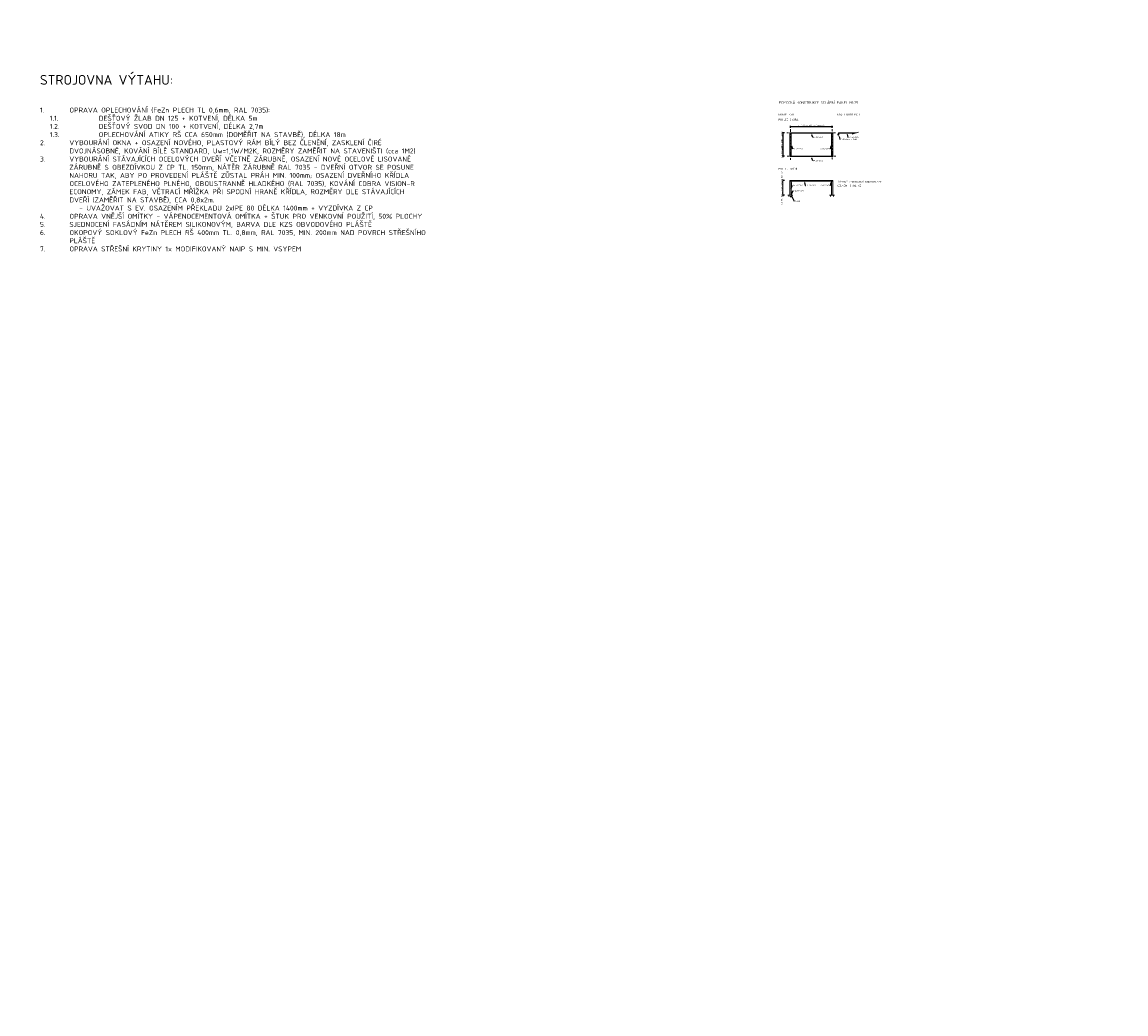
# Model space of a CAD drawing. Header units: metres. Extents: x -115250 to 1551995, y -140807 to 374743.
# Tile 42 of 205: x 68223 to 113272, y -114723 to -74231. Entities that reach past the tile are written whole.
import ezdxf
from ezdxf import colors
from ezdxf.entities.mleader import LeaderData, LeaderLine
from ezdxf.math import Vec2, Vec3

# ---------------------------------------------------------------- set-up
doc = ezdxf.new("R2010")
doc.units = ezdxf.units.M
doc.header["$LTSCALE"] = 100
doc.header["$PDMODE"] = 3
doc.header["$PDSIZE"] = 150
doc.linetypes.add('0102aČERCHOVANÁ', pattern=[5.1, 3, -1, 0.1, -1])
doc.layers.get('Defpoints').update_dxf_attribs({"lineweight": 9})
for name, color, linetype, lineweight in [('010-kota', 3, 'Continuous', 9), ('010-osa', 7, '0102aČERCHOVANÁ', 9), ('010-popis legenda', 3, 'Continuous', 9), ('010-zarizovak popis', 16, 'Continuous', 9), ('011-zamecnicke', 16, 'Continuous', 15), ('011-zamecnicke popis', 16, 'Continuous', 9), ('030-PBR popis', 12, 'Continuous', 9), ('910-popis legenda', 3, 'Continuous', 9)]:
    doc.layers.add(name, color=color, linetype=linetype, lineweight=lineweight)
doc.styles.add('ISOCPEUR', font='isocpeur.ttf')
doc.styles.get("Standard").update_dxf_attribs({"font": 'isocpeur.ttf'})
doc.dimstyles.new('TSUNAMI_25', dxfattribs={"dimscale": 25, "dimtxt": 2, "dimasz": 1.5, "dimexe": 1, "dimexo": 2, "dimgap": 0.4, "dimtad": 1, "dimdec": 0, "dimrnd": 5, "dimzin": 0, "dimtxsty": 'ISOCPEUR', "dimblk1": 'ARCHTICK', "dimblk2": 'ARCHTICK', "dimsah": 1, "dimcen": 0.09, "dimdle": 1, "dimclrd": 256, "dimclre": 256, "dimclrt": 256, "dimadec": 0, "dimazin": 0, "dimtfac": 1, "dimtdec": 0, "dimtix": 1, "dimtmove": 1, "dimatfit": 3, "dimfxlon": 1, "dimtfill": 1, "dimtolj": 1, "dimtzin": 0, "dimarcsym": 0})

# ---------------------------------------------------------------- blocks, each defined once
blk = doc.blocks.new('_ARCHTICK')
at = {"color": 0, "linetype": 'ByBlock', "const_width": 0.15}
blk.add_lwpolyline([(-0.5, -0.5), (0.5, 0.5)], dxfattribs=at)
blk = doc.blocks.new('*D875')
at = {"layer": '010-kota', "lineweight": -2, "transparency": 16777216}
for p, q in [((99555, -78491), (101305, -78491)), ((99580, -78554), (99580, -78466)), ((101280, -78554), (101280, -78466))]:
    blk.add_line(p, q, dxfattribs=at)
at = {"layer": 'Defpoints', "color": 0, "transparency": 16777216}
for p in [(99580, -78609), (101280, -78491), (101280, -78609)]:
    blk.add_point(p, dxfattribs=at)
at = {"layer": '010-kota', "lineweight": -2, "transparency": 16777216, "xscale": 37.5, "yscale": 37.5, "zscale": 37.5, "rotation": 180}
blk.add_blockref('_ARCHTICK', (99580, -78491), dxfattribs=at)
at = {"layer": '010-kota', "lineweight": -2, "transparency": 16777216, "xscale": 37.5, "yscale": 37.5, "zscale": 37.5}
blk.add_blockref('_ARCHTICK', (101280, -78491), dxfattribs=at)
at = {"layer": '010-kota', "transparency": 16777216, "insert": (100430, -78446), "char_height": 50, "attachment_point": 5, "style": 'ISOCPEUR', "bg_fill": 3, "box_fill_scale": 1.1, "bg_fill_color": 256, "bg_fill_true_color": 13158600, "bg_fill_transparency": 0}
blk.add_mtext('\\A1;cca 1700 (zaměřit solární panel)', dxfattribs=at)
blk = doc.blocks.new('*D876')
at = {"layer": '010-kota', "lineweight": -2, "transparency": 16777216}
for p, q in [((99335, -78759), (99248, -78759)), ((99273, -78759), (99273, -78722)), ((99273, -78759), (99273, -79709)), ((99335, -79709), (99248, -79709)), ((99273, -79709), (99273, -79747))]:
    blk.add_line(p, q, dxfattribs=at)
at = {"layer": '010-kota', "lineweight": -2, "transparency": 16777216, "xscale": 37.5, "yscale": 37.5, "zscale": 37.5}
for p, rotation in [((99273, -78759), 270), ((99273, -79709), 90)]:
    blk.add_blockref('_ARCHTICK', p, dxfattribs=dict(at, rotation=rotation))
at = {"layer": '010-kota', "transparency": 16777216, "insert": (99228, -79234), "char_height": 50, "attachment_point": 5, "rotation": 90, "style": 'ISOCPEUR', "bg_fill": 3, "box_fill_scale": 1.1, "bg_fill_color": 256, "bg_fill_true_color": 13158600, "bg_fill_transparency": 0}
blk.add_mtext('\\A1;cca 950 (zaměřit solární panel)', dxfattribs=at)
at = {"layer": 'Defpoints', "color": 0, "transparency": 16777216}
for p in [(99430, -78759), (99273, -79709), (99430, -79709)]:
    blk.add_point(p, dxfattribs=at)
blk = doc.blocks.new('*D877')
at = {"layer": '010-kota', "lineweight": -2, "transparency": 16777216}
for p, q in [((99335, -80702), (99248, -80702)), ((99273, -80702), (99273, -80665)), ((99273, -81302), (99273, -80702)), ((99335, -81302), (99248, -81302)), ((99273, -81302), (99273, -81340))]:
    blk.add_line(p, q, dxfattribs=at)
at = {"layer": 'Defpoints', "color": 0, "transparency": 16777216}
blk.add_point((99550, -80702), dxfattribs=at)
at = {"layer": '010-kota', "lineweight": -2, "transparency": 16777216, "xscale": 37.5, "yscale": 37.5, "zscale": 37.5}
for p, rotation in [((99273, -80702), 270), ((99273, -81302), 90)]:
    blk.add_blockref('_ARCHTICK', p, dxfattribs=dict(at, rotation=rotation))
at = {"layer": '010-kota', "transparency": 16777216, "insert": (99228, -81002), "char_height": 50, "attachment_point": 5, "rotation": 90, "style": 'ISOCPEUR', "bg_fill": 3, "box_fill_scale": 1.1, "bg_fill_color": 256, "bg_fill_true_color": 13158600, "bg_fill_transparency": 0}
blk.add_mtext('\\A1;cca 600 (konzultovat s dodavatelem sp)', dxfattribs=at)
at = {"layer": 'Defpoints', "color": 0, "transparency": 16777216}
for p in [(99273, -80702), (99480, -81302)]:
    blk.add_point(p, dxfattribs=at)

msp = doc.modelspace()

# ---------------------------------------------------------------- linework, layer by layer
at = {"layer": '010-osa', "ltscale": 0.25}
for p, q in [((99429.8, -78759.3), (101429.8, -78759.3)), ((99579.8, -79859.3), (99579.8, -78609.3)), ((101279.8, -78609.3), (101279.8, -79859.3)), ((101429.8, -79709.3), (99429.8, -79709.3))]:
    msp.add_line(p, q, dxfattribs=at)
at = {"layer": '010-zarizovak popis'}
for p, q in [((99516.4, -81278), (99516.4, -81353)), ((99643.2, -81278), (99643.2, -81353)), ((101216.4, -81278), (101216.4, -81353)), ((101343.2, -81278), (101343.2, -81353))]:
    msp.add_line(p, q, dxfattribs=at)
for points in [[(99549.8, -80702.5), (101309.8, -80702.5), (101309.8, -80732.5), (99549.8, -80732.5)], [(99549.8, -80702.5), (99609.8, -80702.5), (99609.8, -80732.5), (99549.8, -80732.5)], [(99549.8, -80732.5), (99609.8, -80732.5), (99609.8, -81296.5), (99549.8, -81296.5)], [(101249.8, -80732.5), (101309.8, -80732.5), (101309.8, -80702.5), (101249.8, -80702.5)], [(101309.8, -80732.5), (101249.8, -80732.5), (101249.8, -81296.5), (101309.8, -81296.5)], [(99479.8, -81296.5), (99679.8, -81296.5), (99679.8, -81302.5), (99479.8, -81302.5)], [(101379.8, -81296.5), (101179.8, -81296.5), (101179.8, -81302.5), (101379.8, -81302.5)]]:
    msp.add_lwpolyline(points, close=True, dxfattribs=at)
at = {"layer": '011-zamecnicke'}
for p, q in [((99549.8, -78749.3), (99549.8, -79719.3)), ((99549.8, -78749.3), (101309.8, -78749.3)), ((99609.8, -78769.3), (99609.8, -79699.3)), ((99609.8, -78769.3), (101249.8, -78769.3)), ((101249.8, -78769.3), (101249.8, -79699.3)), ((101309.8, -78749.3), (101309.8, -79719.3)), ((101549.5, -78749.3), (102268.3, -78749.3)), ((101549.5, -78769.3), (102208.3, -78769.3)), ((102358.1, -78719.4), (102098.3, -78806)), ((99549.8, -79719.3), (101309.8, -79719.3)), ((99609.8, -79699.3), (101249.8, -79699.3))]:
    msp.add_line(p, q, dxfattribs=at)
msp.add_lwpolyline([(101549.5, -78749.3), (101543.5, -78749.3), (101543.5, -78849.3), (101549.5, -78849.3)], close=True, dxfattribs=at)

# ---------------------------------------------------------------- texts
at = {"layer": '010-popis legenda', "char_height": 400, "attachment_point": 1}
for s, insert in [('DEMONTÁŽE A ZPĚTNÉ MONTÁŽE:\\P\\P\\pi-1200,l1200,t1200;{\\H0.5x;A.^IDEMONTÁŽ A USKLADNĚNÍ, NÁSLEDNĚ ZPĚTNÁ MONTÁŽ A ZPROVOZNĚNÍ STŘEŠNÍCH SOLÁRNÍCH PANELŮ, VČETNĚ PANELŮ NA JIŽNÍM PŘÍSTAVKU, KTERÉ JE NUTNÉ DEMONTOVAT KVŮLI POSTAVENÍ LEŠENÍ. VEŠKERÉ POMOCNÉ ELEKTRIKÁŘSKÉ PRÁCE. POMOCNÁ OCELOVÁ KONSTRUKCE VIZ SAMOSTATNÝ VÝKRES\\PB.^IKOMÍNKY (ODVĚTRÁNÍ KANALIZACE, STŘEŠNÍ DUTINY APOD..) - NASTAVENÍ NA VÝŠKU ALESPOŇ 300mm NAD ÚROVEŇ KRYTINY - FeZn NÁSTAVEC, NATÍRANÝ RAL 7035, NOVÁ STŘÍŠKA.\\PC.^IPOMOCNÉ KONSTRUKCE OCELOVÉ POZINKOVANÉ 2770KG}', (41760.7, -76288.6)), ('STROJOVNA VÝTAHU:\\P\\P\\pi-1200,l1200,t1200;{\\H0.5x;1.^IOPRAVA OPLECHOVÁNÍ (FeZn PLECH TL 0,6mm, RAL 7035):\\P\\pi-2000,l2400,t2400;1.1.^IDEŠŤOVÝ ŽLAB DN 125 + KOTVENÍ, DÉLKA 5m\\P1.2.^IDEŠŤOVÝ SVOD DN 100 + KOTVENÍ, DÉLKA 2,7m\\P1.3.^IOPLECHOVÁNÍ ATIKY RŠ CCA 650mm (DOMĚŘIT NA STAVBĚ), DÉLKA 18m\\P\\pi-1200,l1200,t1200;2.^IVYBOURÁNÍ OKNA + OSAZENÍ NOVÉHO, PLASTOVÝ RÁM BÍLÝ BEZ ČLENĚNÍ, ZASKLENÍ ČIRÉ DVOJNÁSOBNÉ, KOVÁNÍ BÍLÉ STANDARD, Uw=1,1W/M2K, ROZMĚRY ZAMĚŘIT NA STAVENIŠTI (cca 1M2)\\P3.^IVYBOURÁNÍ STÁVAJÍCÍCH OCELOVÝCH DVEŘÍ VČETNĚ ZÁRUBNĚ, OSAZENÍ NOVÉ OCELOVÉ LISOVANÉ ZÁRUBNĚ S OBEZDÍVKOU Z CP TL. 150mm, NÁTĚR ZÁRUBNĚ RAL 7035 - DVEŘNÍ OTVOR SE POSUNE NAHORU TAK, ABY PO PROVEDENÍ PLÁŠTĚ ZŮSTAL PRÁH MIN. 100mm; OSAZENÍ DVEŘNÍHO KŘÍDLA OCELOVÉHO ZATEPLENÉHO PLNÉHO, OBOUSTRANNĚ HLADKÉHO (RAL 7035), KOVÁNÍ COBRA VISION-R ECONOMY, ZÁMEK FAB, VĚTRACÍ MŘÍŽKA PŘI SPODNÍ HRANĚ KŘÍDLA, ROZMĚRY DLE STÁVAJÍCÍCH DVEŘÍ (ZAMĚŘIT NA STAVBĚ), CCA 0,8x2m.\\P\\pi0,l0,tz;^I- UVAŽOVAT S EV. OSAZENÍM PŘEKLADU 2xIPE 80 DÉLKA 1400mm + VYZDÍVKA Z CP\\P\\pi-1200,l1200,t1200;4.^IOPRAVA VNĚJŠÍ OMÍTKY - VÁPENOCEMENTOVÁ OMÍTKA + ŠTUK PRO VENKOVNÍ POUŽITÍ, 50% PLOCHY\\P5.^ISJEDNOCENÍ FASÁDNÍM NÁTĚREM SILIKONOVÝM, BARVA DLE KZS OBVODOVÉHO PLÁŠTĚ\\P6.^IOKOPOVÝ SOKLOVÝ FeZn PLECH RŠ 400mm TL. 0,8mm, RAL 7035, MIN. 200mm NAD POVRCH STŘEŠNÍHO PLÁŠTĚ\\P7.^IOPRAVA STŘEŠNÍ KRYTINY 1x MODIFIKOVANÝ NAIP S MIN. VSYPEM}', (68952.6, -76390.9)), ('STŘEŠNÍ VÝLEZ:\\P\\P\\pi-1200,l1200,t1200;{\\H0.5x;1.^IOPRAVA PLECHOVÁNÍ A VÝSTUPNÍCH MADEL OBROUŠENÍM A NOVÝM NÁTĚREM RAL 7035\\P2.^IÚPRAVA VÝSTUPNÍCH MADEL DLE NOVÉ VÝŠKY STŘEŠNÍHO PLÁŠTĚ\\P3.^INALEPENÍ XPS DESKY NA DVÍŘKA TL. 120mm V ROZMĚRU DLE MOŽNOSTI OTVÍRÁNÍ DVÍŘEK. V SOUVISLOSTI S TÍM ÚPRAVA ÚCHOPU PRO OTVÍRÁNÍ\\P4.^IOCHRANNÝ NÁTĚR BETONOVÉ KONSTRUKCE.}', (41737.5, -83278))]:
    msp.add_mtext_dynamic_manual_height_columns(s, width=14084.01, gutter_width=1000, heights=[0], dxfattribs=dict(at, insert=insert))
at = {"layer": '010-zarizovak popis'}
for s, p in [('CELKEM  3 214 KG', (101503.8, -80950.6)), ('ŽÁROVĚ ZINKOVANÁ KONSTRUKCE', (101503.8, -80794.1))]:
    msp.add_text(s, height=75, dxfattribs=at).set_placement(p)
at = {"layer": '030-PBR popis', "color": 7, "linetype": 'ByBlock', "insert": (-51954.8, -33900), "char_height": 400, "attachment_point": 1, "line_spacing_factor": 1.8, "style": 'ISOCPEUR'}
msp.add_mtext_dynamic_manual_height_columns('{\\H2x;LEGENDA PO - PBŘ:}\\P\\pl4000;HRANICE POŽÁRNÍHO ÚSEKU\\PEPS SE SAMOČINNÝMI A TLAČÍTKOVÝMI HLÁSIČI VIZ. PROJEKT EPS\\PNOUZOVÉ OSVĚTLENÍ\\PPŘENOSNÉ HASICÍ PŘÍSTROJE (SPECIFIKACE DLE POŽÁRNÍ ZPRÁVY)\\PVNITŘNÍ POŽÁRNÍ HYDRANTOVÁ SKŘÍŇ (BÍLÁ; PHP, D 30 m, EPS)\\PVÝCHOD NA VOLNÉ PROSTRANSTVÍ\\PSMĚR ÚNIKU (DOPLNĚNÝ O POČET UNIKAJÍCÍCH OSOB) \\PAKUSTICKÉ POPLACHOVÉ ZAŘÍZENÍ\\POZNAČENÍ POŽÁRNÍHO ÚSEKU\\PNEJNIŽŠÍ POŽADOVANÁ POŽÁRNÍ ODOLNOST VODOROVNÉ KONSTRUKCE\\PNEJNIŽŠÍ POŽADOVANÁ POŽÁRNÍ ODOLNOST SVISLÉ KONSTRUKCE\\PNEJNIŽŠÍ POŽADOVANÁ POŽÁRNÍ ODOLNOST POŽÁRNÍHO UZÁVĚRU', width=26908.954, gutter_width=2000, heights=[0], dxfattribs=at)
at = {"layer": '910-popis legenda', "insert": (99107.5, -77518.8), "char_height": 100, "attachment_point": 4, "style": 'ISOCPEUR'}
msp.add_mtext_dynamic_manual_height_columns('POMOCNÁ KONSTRUKCE SOLÁRNÍ PANEL M1:25', width=3516.44, gutter_width=12.5, heights=[0], dxfattribs=at)

# ---------------------------------------------------------------- leaders
at = {"layer": '011-zamecnicke popis'}
ml = msp.add_multileader_mtext('Standard', dxfattribs=at)
ml.set_content('JA 20/30/2', color=256, style='ISOCPEUR')
ml.set_leader_properties()
ml.build(insert=Vec2(0, 0))
ml.multileader.update_dxf_attribs({"text_left_attachment_type": 2, "text_right_attachment_type": 2, "dogleg_length": 0.3, "arrow_head_size": 50, "scale": 25})
ctx = ml.context
ctx.base_point, ctx.scale, ctx.char_height, ctx.arrow_head_size, ctx.landing_gap_size, ctx.plane_origin = Vec3(100487.4, -78936.6), 25, 50, 50, 25, Vec3(100429.8, -78769.3)
ctx.left_attachment, ctx.right_attachment = 2, 2
notes = []
notes.append((ctx, [(0, (1, 1, 0), (100479.9, -78936.6), (1, 0), 7.5, [(0, [(100429.8, -78769.3)], 0, [])])]))
ctx.mtext.insert, ctx.mtext.flow_direction = Vec3(100512.4, -78911.6), 5
ml = msp.add_multileader_mtext('Standard', dxfattribs=at)
ml.set_content('JA 20/30/2', color=256, style='ISOCPEUR')
ml.set_leader_properties()
ml.build(insert=Vec2(0, 0))
ml.multileader.update_dxf_attribs({"text_left_attachment_type": 2, "text_right_attachment_type": 2, "dogleg_length": 0.3, "arrow_head_size": 50, "scale": 25})
ctx = ml.context
ctx.base_point, ctx.scale, ctx.char_height, ctx.arrow_head_size, ctx.landing_gap_size, ctx.plane_origin = Vec3(101936.4, -78936.6), 25, 50, 50, 25, Vec3(101878.9, -78769.3)
ctx.left_attachment, ctx.right_attachment = 2, 2
notes.append((ctx, [(0, (1, 1, 0), (101928.9, -78936.6), (1, 0), 7.5, [(0, [(101878.9, -78769.3)], 0, [])])]))
ctx.mtext.insert, ctx.mtext.flow_direction = Vec3(101961.4, -78911.6), 5
ml = msp.add_multileader_mtext('Standard', dxfattribs=at)
ml.set_content('JA 60/30/2', color=256, style='ISOCPEUR')
ml.set_leader_properties()
ml.build(insert=Vec2(0, 0))
ml.multileader.update_dxf_attribs({"text_left_attachment_type": 2, "text_right_attachment_type": 2, "dogleg_length": 0.3, "arrow_head_size": 50, "scale": 25})
ctx = ml.context
ctx.base_point, ctx.scale, ctx.char_height, ctx.arrow_head_size, ctx.landing_gap_size, ctx.plane_origin = Vec3(99667.4, -79401.6), 25, 50, 50, 25, Vec3(99609.8, -79234.3)
ctx.left_attachment, ctx.right_attachment = 2, 2
notes.append((ctx, [(0, (1, 1, 0), (99659.9, -79401.6), (1, 0), 7.5, [(0, [(99609.8, -79234.3)], 0, [])])]))
ctx.mtext.insert, ctx.mtext.flow_direction = Vec3(99692.4, -79376.6), 5
ml = msp.add_multileader_mtext('Standard', dxfattribs=at)
ml.set_content('JA 60/30/2', color=256, style='ISOCPEUR')
ml.set_leader_properties()
ml.build(insert=Vec2(0, 0))
ml.multileader.update_dxf_attribs({"text_left_attachment_type": 2, "text_right_attachment_type": 2, "dogleg_length": 0.3, "arrow_head_size": 50, "scale": 25})
ctx = ml.context
ctx.base_point, ctx.scale, ctx.char_height, ctx.arrow_head_size, ctx.landing_gap_size, ctx.plane_origin = Vec3(100802.3, -79401.6), 25, 50, 50, 25, Vec3(101249.8, -79234.3)
ctx.left_attachment, ctx.right_attachment, ctx.text_align_type = 2, 2, 2
notes.append((ctx, [(0, (1, 1, 0), (101199.8, -79401.6), (-1, 0), 7.5, [(0, [(101249.8, -79234.3)], 0, [])])]))
ctx.mtext.insert, ctx.mtext.alignment, ctx.mtext.flow_direction = Vec3(101167.3, -79376.6), 3, 5
ml = msp.add_multileader_mtext('Standard', dxfattribs=at)
ml.set_content('PL100/30/6 + 2xM8', color=256, style='ISOCPEUR')
ml.set_leader_properties()
ml.build(insert=Vec2(0, 0))
ml.multileader.update_dxf_attribs({"text_left_attachment_type": 2, "text_right_attachment_type": 2, "dogleg_length": 0.3, "arrow_head_size": 50, "scale": 25})
ctx = ml.context
ctx.base_point, ctx.scale, ctx.char_height, ctx.arrow_head_size, ctx.landing_gap_size, ctx.plane_origin = Vec3(101607.1, -79016.6), 25, 50, 50, 25, Vec3(101549.5, -78849.3)
ctx.left_attachment, ctx.right_attachment = 2, 2
notes.append((ctx, [(0, (1, 1, 0), (101599.6, -79016.6), (1, 0), 7.5, [(0, [(101549.5, -78849.3)], 0, [])])]))
ctx.mtext.insert, ctx.mtext.flow_direction = Vec3(101632.1, -78991.6), 5
ml = msp.add_multileader_mtext('Standard', dxfattribs=at)
ml.set_content('JA 20/30/2', color=256, style='ISOCPEUR')
ml.set_leader_properties()
ml.build(insert=Vec2(0, 0))
ml.multileader.update_dxf_attribs({"text_left_attachment_type": 2, "text_right_attachment_type": 2, "dogleg_length": 0.3, "arrow_head_size": 50, "scale": 25})
ctx = ml.context
ctx.base_point, ctx.scale, ctx.char_height, ctx.arrow_head_size, ctx.landing_gap_size, ctx.plane_origin = Vec3(100487.4, -79886.6), 25, 50, 50, 25, Vec3(100429.8, -79719.3)
ctx.left_attachment, ctx.right_attachment = 2, 2
notes.append((ctx, [(0, (1, 1, 0), (100479.9, -79886.6), (1, 0), 7.5, [(0, [(100429.8, -79719.3)], 0, [])])]))
ctx.mtext.insert, ctx.mtext.flow_direction = Vec3(100512.4, -79861.6), 5
ml = msp.add_multileader_mtext('Standard', dxfattribs=at)
ml.set_content('JA 60/30/2', color=256, style='ISOCPEUR')
ml.set_leader_properties()
ml.build(insert=Vec2(0, 0))
ml.multileader.update_dxf_attribs({"text_left_attachment_type": 2, "text_right_attachment_type": 2, "dogleg_length": 0.3, "arrow_head_size": 50, "scale": 25})
ctx = ml.context
ctx.base_point, ctx.scale, ctx.char_height, ctx.arrow_head_size, ctx.landing_gap_size, ctx.plane_origin = Vec3(99667.4, -80899.7), 25, 50, 50, 25, Vec3(99609.8, -80732.5)
ctx.left_attachment, ctx.right_attachment = 2, 2
notes.append((ctx, [(0, (1, 1, 0), (99659.9, -80899.7), (1, 0), 7.5, [(1, [(99609.8, -80732.5), (99609.8, -81014.5)], 0, [])])]))
ctx.mtext.insert, ctx.mtext.flow_direction = Vec3(99692.4, -80874.7), 5
ml = msp.add_multileader_mtext('Standard', dxfattribs=at)
ml.set_content('PL200/50/6', color=256, style='ISOCPEUR')
ml.set_leader_properties()
ml.build(insert=Vec2(0, 0))
ml.multileader.update_dxf_attribs({"text_left_attachment_type": 2, "text_right_attachment_type": 2, "dogleg_length": 0.3, "arrow_head_size": 50, "scale": 25})
ctx = ml.context
ctx.base_point, ctx.scale, ctx.char_height, ctx.arrow_head_size, ctx.landing_gap_size, ctx.plane_origin = Vec3(99695.3, -81112.7), 25, 50, 50, 25, Vec3(99609.8, -81296.5)
ctx.left_attachment, ctx.right_attachment = 2, 2
notes.append((ctx, [(0, (1, 1, 0), (99687.8, -81112.7), (1, 0), 7.5, [(0, [(99609.8, -81296.5)], 0, [])])]))
ctx.mtext.insert, ctx.mtext.flow_direction = Vec3(99720.3, -81087.7), 5
ml = msp.add_multileader_mtext('Standard', dxfattribs=at)
ml.set_content('JA 20/30/2', color=256, style='ISOCPEUR')
ml.set_leader_properties()
ml.build(insert=Vec2(0, 0))
ml.multileader.update_dxf_attribs({"text_left_attachment_type": 2, "text_right_attachment_type": 2, "dogleg_length": 0.3, "arrow_head_size": 50, "scale": 25})
ctx = ml.context
ctx.base_point, ctx.scale, ctx.char_height, ctx.arrow_head_size, ctx.landing_gap_size, ctx.plane_origin = Vec3(100194.3, -80899.7), 25, 50, 50, 25, Vec3(100136.7, -80732.5)
ctx.left_attachment, ctx.right_attachment = 2, 2
notes.append((ctx, [(0, (1, 1, 0), (100186.8, -80899.7), (1, 0), 7.5, [(0, [(100136.7, -80732.5)], 0, [])])]))
ctx.mtext.insert, ctx.mtext.flow_direction = Vec3(100219.3, -80874.7), 5
ml = msp.add_multileader_mtext('Standard', dxfattribs=at)
ml.set_content('JA 60/30/2', color=256, style='ISOCPEUR')
ml.set_leader_properties()
ml.build(insert=Vec2(0, 0))
ml.multileader.update_dxf_attribs({"text_left_attachment_type": 2, "text_right_attachment_type": 2, "dogleg_length": 0.3, "arrow_head_size": 50, "scale": 25})
ctx = ml.context
ctx.base_point, ctx.scale, ctx.char_height, ctx.arrow_head_size, ctx.landing_gap_size, ctx.plane_origin = Vec3(100802.3, -80899.7), 25, 50, 50, 25, Vec3(101249.8, -80732.5)
ctx.left_attachment, ctx.right_attachment, ctx.text_align_type = 2, 2, 2
notes.append((ctx, [(0, (1, 1, 0), (101199.8, -80899.7), (-1, 0), 7.5, [(0, [(101249.8, -80732.5)], 0, [])])]))
ctx.mtext.insert, ctx.mtext.alignment, ctx.mtext.flow_direction = Vec3(101167.3, -80874.7), 3, 5
ml = msp.add_multileader_mtext('Standard', dxfattribs=at)
ml.set_content('2xM12', color=256, style='ISOCPEUR')
ml.set_leader_properties()
ml.build(insert=Vec2(0, 0))
ml.multileader.update_dxf_attribs({"text_left_attachment_type": 2, "text_right_attachment_type": 2, "dogleg_length": 0.3, "arrow_head_size": 50, "scale": 25})
ctx = ml.context
ctx.base_point, ctx.scale, ctx.char_height, ctx.arrow_head_size, ctx.landing_gap_size, ctx.plane_origin = Vec3(99738.1, -81549.3), 25, 50, 50, 25, Vec3(99516.4, -81353)
ctx.left_attachment, ctx.right_attachment = 2, 2
notes.append((ctx, [(0, (1, 1, 0), (99730.6, -81549.3), (1, 0), 7.5, [(1, [(99516.4, -81353), (99643.2, -81353)], 0, [])])]))
ctx.mtext.insert, ctx.mtext.flow_direction = Vec3(99763.1, -81524.3), 5
for ctx, leaders in notes:
    for number, flags, end, landing, length, lines in leaders:
        leader = LeaderData()
        leader.index, (leader.has_last_leader_line, leader.has_dogleg_vector, leader.attachment_direction) = number, flags
        leader.last_leader_point, leader.dogleg_vector, leader.dogleg_length = Vec3(end), Vec3(landing), length
        for number, points, colour, breaks in lines:
            line = LeaderLine()
            line.index, line.vertices, line.color, line.breaks = number, Vec3.list(points), colors.encode_raw_color(colour), breaks
            leader.lines.append(line)
        ctx.leaders.append(leader)

# ---------------------------------------------------------------- next in the draw order: dimensions: what is measured, and where the dimension line sits
at = {"layer": '010-kota'}
dim = msp.add_linear_dim(base=(101279.8, -78491), p1=(99579.8, -78609.3), p2=(101279.8, -78609.3), text='cca 1700 (zaměřit solární panel)', dimstyle='TSUNAMI_25', dxfattribs=at)
dim.commit()
dim.dimension.update_dxf_attribs({"geometry": '*D875', "text_midpoint": (100429.8, -78446)})
dim = msp.add_linear_dim(base=(99272.6, -80702.5), p1=(99479.8, -81302.5), p2=(99549.8, -80702.5), angle=90, text='cca 600 (konzultovat s dodavatelem sp)', dimstyle='TSUNAMI_25', dxfattribs=at)
dim.commit()
dim.dimension.update_dxf_attribs({"geometry": '*D877', "text_midpoint": (99227.6, -81002.5)})

# ---------------------------------------------------------------- next in the draw order: linework, layer by layer
at = {"layer": '011-zamecnicke'}
for p, q in [((101563.8, -78803), (101499.7, -78803)), ((101563.8, -78837.3), (101499.7, -78837.3))]:
    msp.add_line(p, q, dxfattribs=at)

# ---------------------------------------------------------------- next in the draw order: texts
at = {"layer": '010-zarizovak popis'}
for s, p in [('KRAJNÍ POLE', (99092.2, -78039.6)), ('POHLED SHORA', (99092.2, -78255.3)), ('NÁSLEDUJÍCÍ POLE', (101488.4, -78039.6)), ('POHLED BOČNÍ', (99092.2, -80259.5))]:
    msp.add_text(s, height=75, dxfattribs=at).set_placement(p)

# ---------------------------------------------------------------- next in the draw order: dimensions: what is measured, and where the dimension line sits
at = {"layer": '010-kota'}
dim = msp.add_linear_dim(base=(99272.6, -79709.3), p1=(99429.8, -78759.3), p2=(99429.8, -79709.3), angle=90, text='cca 950 (zaměřit solární panel)', dimstyle='TSUNAMI_25', dxfattribs=at)
dim.commit()
dim.dimension.update_dxf_attribs({"geometry": '*D876', "text_midpoint": (99227.6, -79234.3)})

doc.saveas('drawing.dxf')
